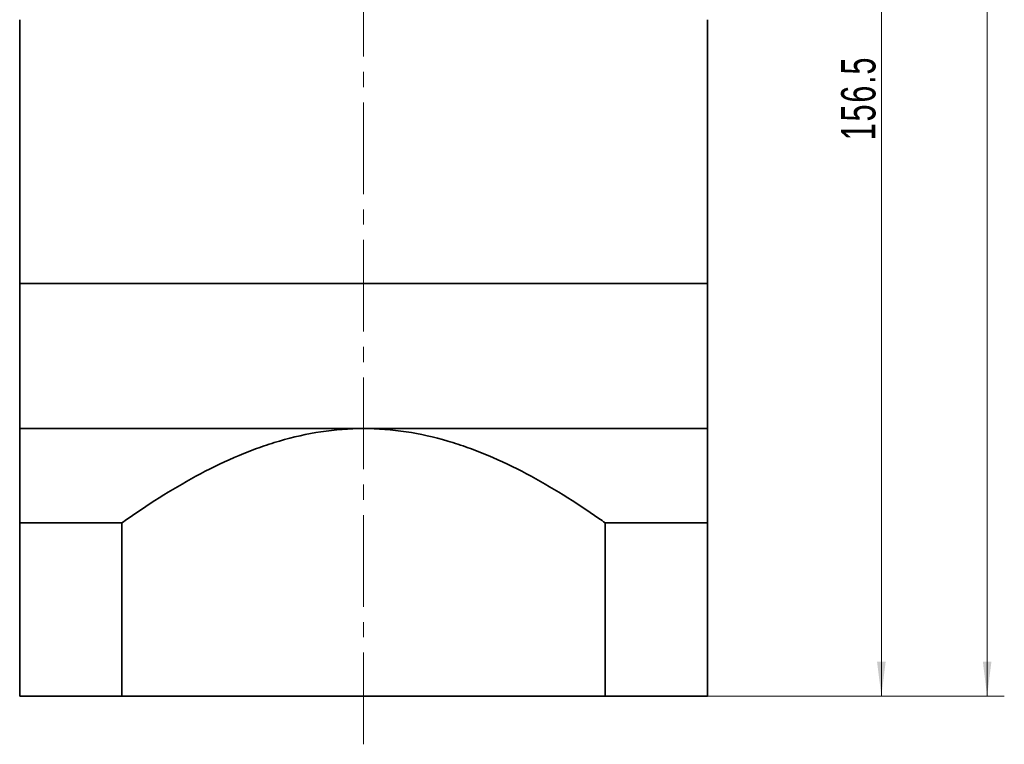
# Model space of a CAD drawing. Header units: millimetres. Extents: x -108 to 828, y -100 to 562.
# Tile 4 of 5: x 361 to 490, y 230 to 325. Entities that reach past the tile are written whole.
import ezdxf

# ---------------------------------------------------------------- set-up
doc = ezdxf.new("R2010")
doc.units = ezdxf.units.MM
doc.linetypes.add('点画线', pattern=[18, 12, -2, 2, -2])
doc.layers.get('0').update_dxf_attribs({"lineweight": 35})
for name, color, linetype, lineweight in [('CDRAFT0', 7, 'Continuous', 35), ('EB0', 7, 'Continuous', 35), ('EB0_1', 7, 'Continuous', 35), ('中心线层', 1, '点画线', 18), ('尺寸线层', 3, 'Continuous', 18), ('粗实线层', 7, 'Continuous', 35), ('粗实线层_1', 7, 'Continuous', 35)]:
    doc.layers.add(name, color=color, linetype=linetype, lineweight=lineweight)
doc.styles.add('标准', font='txt', dxfattribs={"width": 0.667})
doc.dimstyles.new('a4-1-1', dxfattribs={"dimtxt": 3, "dimasz": 3, "dimexe": 1.5, "dimexo": 0, "dimgap": 0.5, "dimtad": 1, "dimdec": 3, "dimdsep": 46, "dimtxsty": '标准', "dimblk": '_CAXARROW', "dimcen": 0, "dimdle": 4, "dimazin": 2, "dimtfac": 0.707107, "dimtdec": 3, "dimtix": 1, "dimtmove": 2, "dimatfit": 3, "dimfxl": 1, "dimfrac": 2, "dimtolj": 1, "dimtzin": 0, "dimarcsym": 1})

# ---------------------------------------------------------------- blocks, each defined once
blk = doc.blocks.new('*X18')
at = {"layer": '尺寸线层', "linetype": 'Continuous', "transparency": 16777216}
for points in [[(487.94, 438.12), (488.5, 433.62), (487.38, 433.62)], [(487.94, 236.62), (488.5, 241.12), (487.38, 241.12)]]:
    blk.add_hatch(color=0, dxfattribs=at).paths.add_polyline_path(points, flags=0)
at = {"layer": '尺寸线层', "color": 0, "linetype": 'Continuous', "transparency": 16777216}
for p, q in [((451.33, 438.12), (490.19, 438.12)), ((487.94, 438.12), (487.94, 236.62)), ((451.33, 236.62), (490.19, 236.62))]:
    blk.add_line(p, q, dxfattribs=at)
at = {"layer": '尺寸线层', "color": 0, "transparency": 16777216, "insert": (484.95, 337.37), "char_height": 4.5, "width": 21.0008, "attachment_point": 5, "rotation": 90, "line_spacing_factor": 1.15057, "style": '标准'}
blk.add_mtext('\\T1.1;201.5', dxfattribs=at)
blk = doc.blocks.new('_CAXARROW')
blk.add_hatch(color=0).paths.add_polyline_path([(0, 0), (-1, 0.125), (-1, -0.125)], flags=0)
blk = doc.blocks.new('*X19')
at = {"layer": '尺寸线层', "linetype": 'Continuous', "transparency": 16777216}
for points in [[(474.1, 393.12), (474.66, 388.62), (473.53, 388.62)], [(474.1, 236.62), (474.66, 241.12), (473.53, 241.12)]]:
    blk.add_hatch(color=0, dxfattribs=at).paths.add_polyline_path(points, flags=0)
at = {"layer": '尺寸线层', "color": 0, "linetype": 'Continuous', "transparency": 16777216}
for p, q in [((457.98, 393.12), (476.35, 393.12)), ((474.1, 393.12), (474.1, 236.62)), ((451.33, 236.62), (476.35, 236.62))]:
    blk.add_line(p, q, dxfattribs=at)
at = {"layer": '尺寸线层', "color": 0, "transparency": 16777216, "insert": (471.11, 314.87), "char_height": 4.5, "width": 20.8061, "attachment_point": 5, "rotation": 90, "line_spacing_factor": 1.15057, "style": '标准'}
blk.add_mtext('\\T1.1;156.5', dxfattribs=at)

msp = doc.modelspace()

# ---------------------------------------------------------------- linework, layer by layer
at = {"layer": 'CDRAFT0', "color": 7}
for points in [[(374.7069, 259.2898), (374.9786, 259.4825), (375.2512, 259.6741), (378.5852, 261.9967), (381.7281, 263.9759), (386.643, 266.5715), (388.3152, 267.3738), (390.8892, 268.4547), (391.7582, 268.7945), (393.5214, 269.4274), (394.4157, 269.7201), (398.8981, 271.0345), (402.5628, 271.6214), (406.3269, 271.6214)], [(437.9469, 259.2898), (437.6752, 259.4825), (437.4026, 259.6741), (434.0686, 261.9967), (430.9257, 263.9759), (426.0108, 266.5715), (424.3387, 267.3738), (421.7646, 268.4547), (420.8956, 268.7945), (419.1324, 269.4274), (418.2381, 269.7201), (413.7557, 271.0345), (410.091, 271.6214), (406.3269, 271.6214)]]:
    msp.add_open_spline(points, degree=3, knots=[0, 0, 0, 0, 0.99690397, 0.99690397, 12.15872641, 12.15872641, 17.73963764, 17.73963764, 20.53009325, 20.53009325, 23.32054886, 23.32054886, 34.48237131, 34.48237131, 34.48237131, 34.48237131], dxfattribs=at)
at = {"layer": 'EB0'}
for p, q in [((361.3269, 325.1214), (361.3269, 290.6214)), ((451.3269, 325.1214), (451.3269, 290.6214)), ((451.3269, 290.6214), (361.3269, 290.6214))]:
    msp.add_line(p, q, dxfattribs=at)
at = {"layer": 'EB0_1'}
for p, q in [((451.3269, 290.6214), (361.3269, 290.6214)), ((361.3269, 290.6214), (361.3269, 236.621)), ((451.3269, 290.6214), (451.3269, 236.621)), ((374.7069, 259.2898), (374.7069, 236.621)), ((437.9469, 259.2898), (437.9469, 236.621)), ((451.3269, 236.621), (361.3269, 236.621))]:
    msp.add_line(p, q, dxfattribs=at)
at = {"layer": '中心线层'}
msp.add_line((406.3269, 230.3053), (406.3269, 441.1215), dxfattribs=at)
at = {"layer": '粗实线层'}
msp.add_line((361.3269, 271.6214), (451.3269, 271.6214), dxfattribs=at)
at = {"layer": '粗实线层_1'}
for p, q in [((374.7069, 259.2898), (361.3269, 259.2898)), ((437.9469, 259.2898), (451.3269, 259.2898))]:
    msp.add_line(p, q, dxfattribs=at)

# ---------------------------------------------------------------- dimensions: what is measured, and where the dimension line sits
at = {"layer": '尺寸线层'}
for base, p1, picture, middle in [((487.93768, 236.62103), (451.32691, 438.12145), '*X18', (484.95025, 337.37124)), ((474.09719, 236.62103), (457.97903, 393.12145), '*X19', (471.10976, 314.87124))]:
    dim = msp.add_linear_dim(base=base, p1=p1, p2=(451.32691, 236.62103), angle=270, dimstyle='a4-1-1', override={"dimsah": 1, "dimtfill": 1, "dimtzin": 0}, dxfattribs=at)
    dim.commit()
    dim.dimension.update_dxf_attribs({"geometry": picture, "text_midpoint": middle})

doc.saveas('drawing.dxf')
